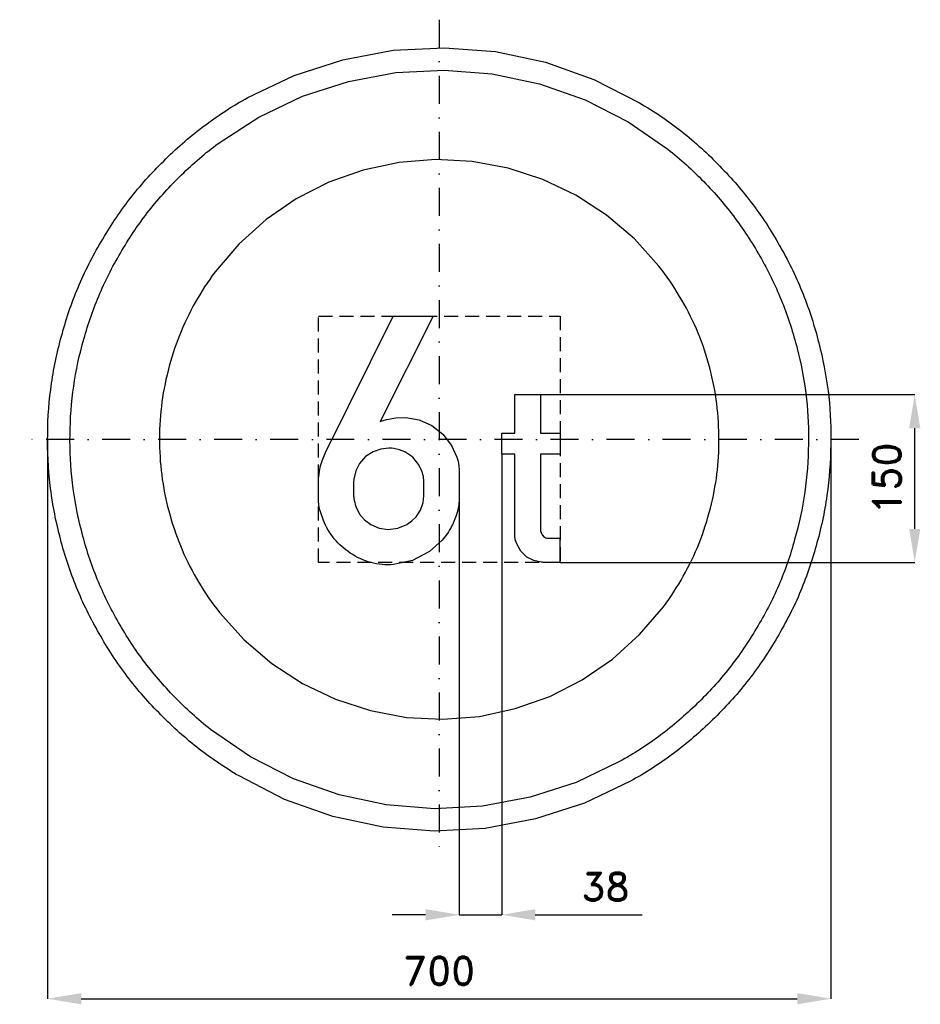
# Model space of a CAD drawing. Header units: millimetres. Extents: x -375 to 430, y -505 to 375.
import ezdxf

# ---------------------------------------------------------------- set-up
doc = ezdxf.new("R2010")
doc.units = ezdxf.units.MM
doc.header["$LTSCALE"] = 5
doc.linetypes.add('ČERCHOVANÁX2', pattern=[2, 1, -0.5, 0, -0.5])
doc.linetypes.add('ČÁRKOVANÁX2', pattern=[1.5, 1, -0.5])
doc.layers.add('Kóty', color=2, linetype='Continuous')
doc.layers.add('Značka', color=7, linetype='Continuous')
doc.styles.get("Standard").update_dxf_attribs({"font": 'romand.shx', "height": 25})
doc.dimstyles.get("Standard").update_dxf_attribs({"dimtxt": 25, "dimasz": 30, "dimexe": 0.18, "dimexo": 0.0625, "dimgap": 12.5, "dimtad": 1, "dimdec": 0, "dimzin": 0, "dimdsep": 46, "dimtxsty": 'Standard', "dimcen": 0.09, "dimadec": 0, "dimazin": 0, "dimtfac": 1, "dimtdec": 0, "dimtofl": 0, "dimtmove": 0, "dimatfit": 3, "dimfxl": 1, "dimtolj": 1, "dimtzin": 0, "dimarcsym": 0})

# ---------------------------------------------------------------- blocks, each defined once
blk = doc.blocks.new('*D2')
at = {"layer": 'Defpoints', "color": 0, "transparency": 16777216}
for p in [(-350.03, 0), (349.99, -2.29), (349.99, -499.82)]:
    blk.add_point(p, dxfattribs=at)
at = {"layer": 'Kóty', "color": 0, "lineweight": -2, "transparency": 16777216}
for p, q in [((-350.03, -0.06), (-350.03, -500)), ((349.99, -2.35), (349.99, -500)), ((-320.03, -499.82), (319.99, -499.82))]:
    blk.add_line(p, q, dxfattribs=at)
at = {"layer": 'Kóty', "color": 0, "transparency": 16777216}
for points in [[(-320.03, -494.82), (-320.03, -504.82), (-350.03, -499.82)], [(319.99, -494.82), (319.99, -504.82), (349.99, -499.82)]]:
    blk.add_solid(points, dxfattribs=at)
at = {"layer": 'Kóty', "color": 0, "transparency": 16777216, "insert": (-0.02, -474.82), "char_height": 25, "attachment_point": 5}
blk.add_mtext('\\A1;700', dxfattribs=at)
blk = doc.blocks.new('*D3')
at = {"layer": 'Defpoints', "color": 0, "transparency": 16777216}
for p in [(55.86, -13.35), (17.86, -39.9), (55.86, -424.82)]:
    blk.add_point(p, dxfattribs=at)
at = {"layer": 'Kóty', "color": 0, "lineweight": -2, "transparency": 16777216}
for p, q in [((55.86, -13.41), (55.86, -425)), ((17.86, -39.96), (17.86, -425)), ((-12.14, -424.82), (-42.14, -424.82)), ((85.86, -424.82), (181.34, -424.82))]:
    blk.add_line(p, q, dxfattribs=at)
at = {"layer": 'Kóty', "color": 0, "transparency": 16777216}
for points in [[(-12.14, -419.82), (-12.14, -429.82), (17.86, -424.82)], [(85.86, -419.82), (85.86, -429.82), (55.86, -424.82)]]:
    blk.add_solid(points, dxfattribs=at)
at = {"layer": 'Kóty', "color": 0, "transparency": 16777216, "insert": (148.6, -399.82), "char_height": 25, "attachment_point": 5}
blk.add_mtext('\\A1;38', dxfattribs=at)

msp = doc.modelspace()

# ---------------------------------------------------------------- linework, layer by layer
at = {"layer": 'Kóty'}
for p, q in [((90.5, 40.05), (425.17, 40)), ((424.99, -80), (424.99, 10)), ((108.06, -110), (425.17, -110))]:
    msp.add_line(p, q, dxfattribs=at)
msp.add_lwpolyline([(17.86, -424.82), (55.86, -424.82)], dxfattribs=at)
for points in [[(419.99, 10), (429.99, 10), (424.99, 40)], [(419.99, -80), (429.99, -80), (424.99, -110)]]:
    msp.add_solid(points, dxfattribs=at)
at = {"layer": 'Značka', "color": 6, "linetype": 'ČERCHOVANÁX2', "lineweight": 25, "ltscale": 5}
for p, q in [((0, 375), (0, -375)), ((375, 0), (-375, 0))]:
    msp.add_line(p, q, dxfattribs=at)
at = {"layer": 'Značka', "color": 5}
for points in [[(350, 0, -0.001601), (349.99, -2.3), (349.97, -4.6, -0.032165), (346.49, -50.2, -0.035724), (336.86, -95, -0.036679), (321.83, -138.3, -0.034748), (300.79, -179, -0.034017), (274.96, -216.8, -0.034459), (244.23, -250.7, -0.034566), (209.51, -280.6, -0.034423), (171.02, -305.4), (129.75, -325.2), (86.15, -339.2), (41.16, -347.7), (-4.58, -350), (-50.24, -346.5), (-95, -336.9), (-138.22, -321.7), (-178.95, -300.8, -0.034411), (-216.78, -275, -0.034463), (-250.71, -244.2, -0.034411), (-280.56, -209.5, -0.03441), (-305.37, -171, -0.034424), (-325.22, -129.8, -0.034402), (-339.23, -86.2, -0.034415), (-347.72, -41.2, -0.034416), (-349.97, 4.6, -0.034417), (-346.53, 50.2, -0.034426), (-336.86, 95, -0.034414), (-321.72, 138.2, -0.034386), (-300.79, 179, -0.03442), (-274.98, 216.8, -0.034413), (-244.23, 250.7, -0.034435), (-209.5, 280.6, -0.034387), (-171.02, 305.4), (-129.75, 325.2), (-86.15, 339.2), (-41.16, 347.7), (4.58, 350), (50.24, 346.5), (95, 336.9), (138.22, 321.7), (178.95, 300.8, -0.034376), (216.77, 275, -0.034404), (250.71, 244.2, -0.034409), (280.57, 209.5, -0.03447), (305.37, 171, -0.034436), (325.2, 129.8, -0.034078), (339.23, 86.2, -0.032781), (347.51, 43.4, -0.034262), (350, 0)], [(-5.52, 109.95), (-52.73, 15.95), (-50.01, 16.85), (-47.27, 17.65), (-38.71, 19.35), (-29.97, 19.65), (-17.93, 17.45), (-6.76, 12.35), (3.36, 4.55), (11.1, -5.55), (15.73, -15.85, -0.062963), (17.72, -26.85), (17.8, -28.05), (17.86, -29.25), (17.86, -50.55), (17.83, -52.05), (17.79, -53.65, -0.057594), (15.81, -65.95, -0.056139), (11.1, -77.65, -0.065613), (2.63, -90.15), (-8.73, -100.15), (-24.03, -108.25), (-40.99, -111.85, -0.086724), (-61.1, -110.05, -0.085435), (-79.49, -101.55, -0.080203), (-93.77, -88.85, -0.076166), (-103.49, -72.45), (-106.68, -62.95, -0.054982), (-107.93, -53.15), (-107.96, -51.85), (-107.96, -50.55), (-107.96, -35.75), (-107.84, -34.55), (-107.73, -33.45), (-107.07, -28.45), (-106.03, -23.55), (-104.67, -19.05), (-102.91, -14.65), (-102.24, -13.15), (-101.54, -11.65), (-41.04, 109.95), (-5.52, 109.95)], [(-76.56, -37.55), (-76.56, -50.65), (-76.43, -51.65), (-76.29, -52.65, 0.046145), (-74.49, -59.95), (-71.13, -66.75), (-66.76, -72.05), (-61.18, -76.15), (-53.67, -79.35), (-45.58, -80.45), (-36.95, -79.45), (-28.96, -76.05), (-24.49, -72.95), (-20.67, -69.15), (-16.73, -63.15), (-14.46, -56.35), (-13.96, -53.45), (-13.63, -50.55), (-13.63, -37.75), (-13.77, -36.25), (-13.95, -34.65, 0.051247), (-15.44, -28.45), (-18.21, -22.75), (-23.66, -16.05), (-30.8, -11.25), (-35.58, -9.25), (-40.6, -8.15), (-42.81, -7.85), (-45.03, -7.85), (-52.25, -8.65), (-59.12, -11.05), (-65.89, -15.45), (-71.2, -21.55), (-74.64, -28.15), (-76.33, -35.45), (-76.45, -36.45), (-76.56, -37.55)]]:
    msp.add_lwpolyline(points, format="xyb", dxfattribs=at)
at = {"layer": 'Značka', "color": 1}
for points in [[(330, 0, -0.001639), (329.99, -2.2), (329.97, -4.3, -0.032173), (326.69, -47.3, -0.035726), (317.61, -89.6, -0.036661), (303.44, -130.4, -0.034754), (283.6, -168.7, -0.034016), (259.25, -204.4, -0.034458), (230.27, -236.4, -0.034569), (197.54, -264.5, -0.034449), (161.24, -287.9), (122.33, -306.6), (81.23, -319.8), (38.8, -327.9), (-4.32, -330), (-47.37, -326.7), (-89.58, -317.6), (-130.32, -303.3), (-168.73, -283.6), (-204.39, -259.3, -0.03441), (-236.38, -230.3, -0.034409), (-264.53, -197.5, -0.03441), (-287.92, -161.2, -0.034441), (-306.64, -122.3, -0.034433), (-319.85, -81.2, -0.03441), (-327.85, -38.8, -0.034417), (-329.97, 4.3, -0.034415), (-326.73, 47.4, -0.034412), (-317.61, 89.6, -0.034422), (-303.33, 130.3, -0.034404), (-283.6, 168.7, -0.034423), (-259.27, 204.4, -0.034409), (-230.27, 236.4, -0.034403), (-197.53, 264.5), (-161.24, 287.9), (-122.34, 306.6), (-81.23, 319.8), (-38.8, 327.9), (4.32, 330), (47.37, 326.7), (89.58, 317.6), (130.32, 303.3), (168.73, 283.6), (204.39, 259.3, -0.034418), (236.38, 230.3, -0.03441), (264.53, 197.5, -0.034469), (287.92, 161.2, -0.034439), (306.62, 122.3, -0.03407), (319.85, 81.2, -0.0328), (327.65, 40.9, -0.034269), (330, 0)], [(250, 0), (249.99, 1.6), (249.98, 3.3, 0.032169), (247.49, 35.9, 0.035732), (240.61, 67.9, 0.03669), (229.88, 98.8, 0.034741), (214.85, 127.8, 0.034045), (196.4, 154.8), (174.45, 179.1), (149.65, 200.4), (122.16, 218.1), (92.68, 232.3), (61.54, 242.3), (29.4, 248.4), (-3.27, 250), (-35.89, 247.5), (-67.86, 240.6), (-98.73, 229.8), (-127.82, 214.9), (-154.84, 196.4), (-179.07, 174.4), (-200.4, 149.6, 0.034391), (-218.12, 122.2, 0.034409), (-232.3, 92.7, 0.034418), (-242.31, 61.5, 0.034411), (-248.37, 29.4, 0.034416), (-249.98, -3.3, 0.034419), (-247.52, -35.9, 0.034429), (-240.61, -67.9, 0.034429), (-229.8, -98.7, 0.034393), (-214.85, -127.8, 0.034408), (-196.41, -154.8), (-174.45, -179.1), (-149.65, -200.4), (-122.16, -218.1), (-92.68, -232.3), (-61.54, -242.3), (-29.4, -248.4), (3.27, -250), (35.89, -247.5), (67.86, -240.6), (98.73, -229.8), (127.82, -214.9), (154.84, -196.4), (179.08, -174.4), (200.4, -149.6, 0.034499), (218.12, -122.2, 0.034408), (232.29, -92.7, 0.034079), (242.31, -61.5, 0.032796), (248.22, -31, 0.034267), (250, 0)]]:
    msp.add_lwpolyline(points, format="xyb", dxfattribs=at)
at = {"layer": 'Značka', "color": 6, "linetype": 'ČÁRKOVANÁX2', "ltscale": 2.5}
msp.add_lwpolyline([(-107.96, -109.95), (-107.96, 110.05), (108.06, 110.05), (108.06, -109.95), (-107.96, -109.95)], dxfattribs=at)
at = {"layer": 'Značka', "color": 5}
msp.add_lwpolyline([(107.85, -109.95), (93.3, -109.95), (92.17, -109.85), (91.04, -109.75), (84.41, -108.35), (78.39, -105.15), (72.94, -99.95), (69.23, -93.45), (68.13, -90.35), (67.57, -87.05), (67.52, -86.25), (67.48, -85.45), (67.48, -13.35), (55.86, -13.35), (55.86, 5.55), (67.48, 5.55), (67.48, 40.05), (90.5, 40.05), (90.5, 5.55), (108.04, 5.55), (108.06, -13.35), (90.5, -13.35), (90.5, -80.75), (90.55, -81.15), (90.61, -81.65), (91.05, -83.55), (91.95, -85.35), (93.84, -87.25), (96.31, -88.25), (96.79, -88.25), (97.27, -88.35), (107.85, -88.35), (107.85, -109.95)], dxfattribs=at)

# ---------------------------------------------------------------- texts
at = {"layer": 'Kóty', "insert": (399.99, -35), "char_height": 25, "attachment_point": 5, "rotation": 90}
msp.add_mtext('\\A1;150', dxfattribs=at)

# ---------------------------------------------------------------- dimensions: what is measured, and where the dimension line sits
at = {"layer": 'Kóty'}
for base, p1, p2, picture, middle in [((349.99, -499.82), (-350.03, 0), (349.99, -2.29), '*D2', (-0.02, -474.82)), ((55.86, -424.82), (17.86, -39.9), (55.86, -13.35), '*D3', (148.6, -399.82))]:
    dim = msp.add_linear_dim(base=base, p1=p1, p2=p2, dimstyle='Standard', dxfattribs=at)
    dim.commit()
    dim.dimension.update_dxf_attribs({"geometry": picture, "text_midpoint": middle})

doc.saveas('drawing.dxf')
